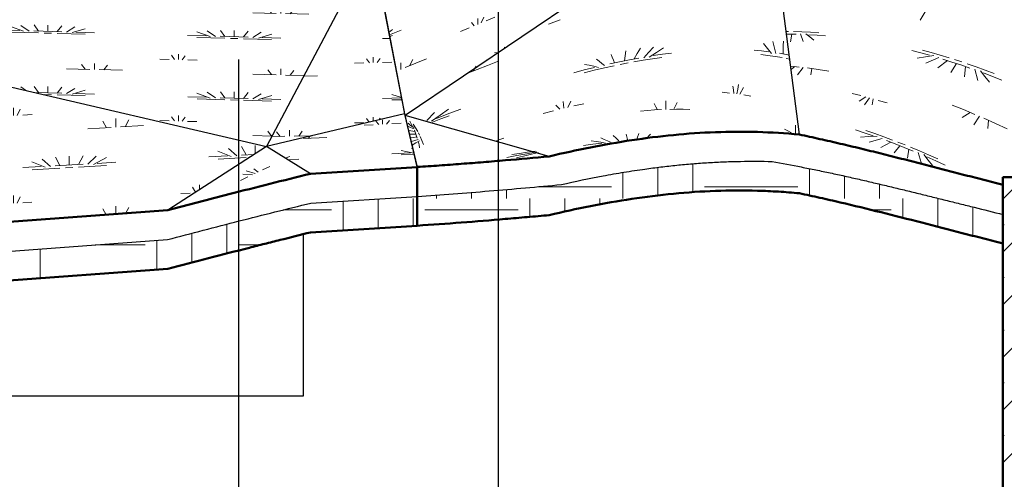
# Model space of a CAD drawing. Extents: x -805 to 3526, y -961 to 1039.
# Tile 140 of 256: x 313.87 to 317.22, y 31.85 to 33.41. Entities that reach past the tile are written whole.
import ezdxf

# ---------------------------------------------------------------- set-up
doc = ezdxf.new("R2010")
doc.units = 0
doc.linetypes.add('_Ebene_', pattern=[4, 2, -1, 0, -1])
doc.linetypes.add('AUSGEZOGEN', pattern=[2, 1, 1])
doc.layers.get('0').update_dxf_attribs({"color": 251})
for name, color, linetype, lineweight in [('P-HP-Dorsten 2022 - Ansicht$0$VE22-087 - Bf_Dorsten-Hervest ModellRevit2021_rvt-1-Schnitt 8$0$A-FLOR', 192, 'Continuous', 9), ('P-HP-Dorsten 2022 - Ansicht$0$VE22-087 - Bf_Dorsten-Hervest ModellRevit2021_rvt-1-Schnitt 8$0$A-FLOR-FNSH', 192, 'Continuous', 35), ('P-HP-Dorsten 2022 - Ansicht$0$VE22-087 - Bf_Dorsten-Hervest ModellRevit2021_rvt-1-Schnitt 8$0$A-FLOR-MCUT', 51, 'Continuous', 9), ('P-HP-Dorsten 2022 - Ansicht$0$VE22-087 - Bf_Dorsten-Hervest ModellRevit2021_rvt-1-Schnitt 8$0$A-FLOR-PATT', 8, 'Continuous', 35), ('P-HP-Dorsten 2022 - Ansicht$0$VE22-087 - Bf_Dorsten-Hervest ModellRevit2021_rvt-1-Schnitt 8$0$A-WALL', 113, 'Continuous', 9), ('P-HP-Dorsten 2022 - Ansicht$0$VE22-087 - Bf_Dorsten-Hervest ModellRevit2021_rvt-1-Schnitt 8$0$A-WALL-PATT', 111, 'Continuous', 35), ('TTK-B-Bestand', 252, 'Continuous', 35), ('TTK-P-Treppe oben', 12, 'Continuous', 25), ('TTK-P-Treppe unten', 12, 'Continuous', 25)]:
    doc.layers.add(name, color=color, linetype=linetype, lineweight=lineweight)
for name, color, linetype in [('TTK-P-Bahnsteig', 12, 'Continuous'), ('TTK-P-TEXT', 12, 'AUSGEZOGEN'), ('TTK-P-Verm-ProVI', 112, 'Continuous')]:
    doc.layers.add(name, color=color, linetype=linetype)
doc.styles.add('AKG DIN 6776', font='AKG_DIN67.TTF')
doc.dimstyles.new('TTK$6', dxfattribs={"dimtxt": 2.5, "dimasz": 2.5, "dimexe": 3.5, "dimexo": 0.1, "dimgap": 1, "dimtad": 1, "dimzin": 0, "dimtxsty": 'AKG DIN 6776', "dimblk": 'OBLIQUE', "dimcen": -0.09, "dimdle": 3, "dimse1": 1, "dimse2": 1, "dimclrd": 256, "dimclre": 256, "dimclrt": 256, "dimadec": 3, "dimazin": 0, "dimtfac": 1, "dimtofl": 0, "dimtmove": 0, "dimatfit": 3, "dimldrblk": 'OBLIQUE', "dimfxl": 7, "dimfxlon": 1, "dimtolj": 1, "dimtzin": 0, "dimlwd": -1, "dimlwe": -1, "dimarcsym": 0})
pattern_1 = [(0, (306.03982, 33.47778), (0.3175, 0.3175), [0.3175, -0.3175]), (0, (306.03982, 33.59685), (0.3175, 0.3175), [0.3175, -0.3175]), (0, (306.03982, 33.7159), (0.3175, 0.3175), [0.3175, -0.3175]), (90, (306.0795, 33.7556), (-0.3175, 0.3175), [0.3175, -0.3175]), (90, (306.19857, 33.7556), (-0.3175, 0.3175), [0.3175, -0.3175]), (90, (306.31764, 33.7556), (-0.3175, 0.3175), [0.3175, -0.3175])]

# ---------------------------------------------------------------- blocks, each defined once
blk = doc.blocks.new('*D549')
at = {"layer": 'DEFPOINTS', "color": 0}
for p in [(1594.653, 36.7397), (1594.3062, 36.5752), (8.2233, 0)]:
    blk.add_point(p, dxfattribs=at)
at = {"layer": 'TTK-B-Bestand', "insert": (1594.1093, 36.9835), "char_height": 0.25, "attachment_point": 5, "style": 'AKG DIN 6776'}
blk.add_mtext('\\A1;36,588', dxfattribs=at)
blk = doc.blocks.new('_OBLIQUE')
at = {"color": 0, "linetype": 'ByBlock'}
blk.add_line((-0.5, -0.5), (0.5, 0.5), dxfattribs=at)
blk = doc.blocks.new('*D548')
at = {"layer": 'DEFPOINTS', "color": 0}
for p in [(1585.5366, 36.7706), (1585.0459, 36.614), (-0.8681, 0.0309)]:
    blk.add_point(p, dxfattribs=at)
at = {"layer": 'TTK-B-Bestand', "insert": (1585.0178, 37.0144), "char_height": 0.25, "attachment_point": 5, "style": 'AKG DIN 6776'}
blk.add_mtext('\\A1;36,621', dxfattribs=at)
blk = doc.blocks.new('*D547')
at = {"layer": 'DEFPOINTS', "color": 0}
for p in [(1244.5951, 35.6713), (1244.1853, 35.5313), (0, 0)]:
    blk.add_point(p, dxfattribs=at)
at = {"layer": 'TTK-P-Treppe unten', "insert": (1244.1389, 35.9152), "char_height": 0.25, "attachment_point": 5, "style": 'AKG DIN 6776', "bg_fill": 3, "box_fill_scale": 1.1, "bg_fill_color": 256, "bg_fill_true_color": 13158600, "bg_fill_transparency": 0}
blk.add_mtext('\\A1;35,53', dxfattribs=at)
blk = doc.blocks.new('*D546')
at = {"layer": 'DEFPOINTS', "color": 0}
for p in [(1248.9571, 37.4519), (1249.0816, 37.3335), (0, 0)]:
    blk.add_point(p, dxfattribs=at)
at = {"layer": 'TTK-P-Treppe unten', "insert": (1249.4133, 37.6958), "char_height": 0.25, "attachment_point": 5, "style": 'AKG DIN 6776'}
blk.add_mtext('\\A1;37,33', dxfattribs=at)
blk = doc.blocks.new('*D545')
at = {"layer": 'DEFPOINTS', "color": 0}
for p in [(1259.6018, 37.4765), (1259.6991, 37.3874), (0.198, 0.0396)]:
    blk.add_point(p, dxfattribs=at)
at = {"layer": 'TTK-P-Treppe unten', "insert": (1259.1455, 37.7204), "char_height": 0.25, "attachment_point": 5, "style": 'AKG DIN 6776'}
blk.add_mtext('\\A1;37,35', dxfattribs=at)
blk = doc.blocks.new('*D543')
at = {"layer": 'DEFPOINTS', "color": 0}
for p in [(859.6449, 36.5698), (860.128, 36.5698), (-0.7156, 0.0247)]:
    blk.add_point(p, dxfattribs=at)
at = {"layer": 'TTK-P-TEXT', "insert": (860.5843, 36.8136), "char_height": 0.25, "attachment_point": 5, "style": 'AKG DIN 6776'}
blk.add_mtext('\\A1;36,55', dxfattribs=at)
blk = doc.blocks.new('*D541')
at = {"layer": 'DEFPOINTS', "color": 0}
for p in [(868.7985, 36.6417), (869.2816, 36.6417), (8.438, 0.0966)]:
    blk.add_point(p, dxfattribs=at)
at = {"layer": 'TTK-B-Bestand', "insert": (869.7378, 36.8855), "char_height": 0.25, "attachment_point": 5, "style": 'AKG DIN 6776'}
blk.add_mtext('\\A1;36,55', dxfattribs=at)
blk = doc.blocks.new('*D540')
at = {"layer": 'DEFPOINTS', "color": 0}
for p in [(1239.4124, 37.4656), (1239.2481, 37.3256), (-4.9372, 1.7943)]:
    blk.add_point(p, dxfattribs=at)
at = {"layer": 'TTK-P-Treppe unten', "insert": (1238.8681, 37.7095), "char_height": 0.25, "attachment_point": 5, "style": 'AKG DIN 6776', "bg_fill": 3, "box_fill_scale": 1.1, "bg_fill_color": 256, "bg_fill_true_color": 13158600, "bg_fill_transparency": 0}
blk.add_mtext('\\A1;37,329', dxfattribs=at)
blk = doc.blocks.new('*D538')
at = {"layer": 'DEFPOINTS', "color": 0}
for p in [(1076.6395, 36.011), (1076.7895, 35.997), (0, 0)]:
    blk.add_point(p, dxfattribs=at)
at = {"layer": 'TTK-P-Treppe oben', "insert": (1076.1833, 36.2548), "char_height": 0.25, "attachment_point": 5, "style": 'AKG DIN 6776'}
blk.add_mtext('\\A1;36,00', dxfattribs=at)

msp = doc.modelspace()

# ---------------------------------------------------------------- dimensions: what is measured, and where the dimension line sits
at = {"layer": 'TTK-B-Bestand', "color": 251}
for feature_location, offset, origin, text, picture, middle in [((1585.0459, 36.614), (0.4461, 0.1576), (-0.8681, 0.0309), '36,621', '*D548', (1585.0178, 37.0144)), ((1594.3062, 36.5752), (0.2947, 0.1656), (8.2233, 0), '36,588', '*D549', (1594.1093, 36.9835))]:
    dim = msp.add_ordinate_dim(feature_location=feature_location, offset=offset, dtype=0, origin=origin, text=text, dimstyle='TTK$6', override={"dimscale": 0, "dimdec": 3, "dimtmove": 1, "dimfxlon": 0}, dxfattribs=at)
    dim.commit()
    dim.dimension.update_dxf_attribs({"geometry": picture, "text_midpoint": middle})

# ---------------------------------------------------------------- next in the draw order: dimensions: what is measured, and where the dimension line sits
at = {"layer": 'TTK-P-Treppe unten', "color": 251}
dim = msp.add_ordinate_dim(feature_location=(1244.1853, 35.5313), offset=(0.4098, 0.14), dtype=0, origin=(0, 0), dimstyle='TTK$6', override={"dimscale": 0, "dimtfill": 1}, dxfattribs=at)
dim.commit()
dim.dimension.update_dxf_attribs({"geometry": '*D547', "text_midpoint": (1244.1389, 35.9152)})

# ---------------------------------------------------------------- next in the draw order: hatches: boundary and pattern name
at = {"layer": 'P-HP-Dorsten 2022 - Ansicht$0$VE22-087 - Bf_Dorsten-Hervest ModellRevit2021_rvt-1-Schnitt 8$0$A-FLOR-PATT', "lineweight": 9}
h = msp.add_hatch(dxfattribs=at)
h.set_pattern_fill('FP_86', color=251, scale=0.001, style=0, pattern_type=2)
h.set_pattern_definition([(22.6, (307.9423, 29.91608), (0.580223, 0.464851), [0.094272, -0.018854, 0.025139, -0.018854, -0.471362]), (22.6, (307.9423, 29.91608), (0.580223, 0.464851), [-0.157121, 0.094272, -0.37709]), (22.6, (307.9133, 29.9107), (0.580223, 0.464851), [0.062848, -0.047136, 0.094272, -0.047136, -0.37709]), (22.6, (307.9133, 29.9107), (0.580223, 0.464851), [-0.251393, 0.062848, -0.314242]), (22.6, (308.11638, 30.08457), (0.580223, 0.464851), [0.07856, -0.031424, 0.07856, -0.439938]), (22.6, (307.82627, 30.00847), (0.580223, 0.464851), [0.031424, -0.062848, 0.031424, -0.502787]), (90, (307.8843, 30.0326), (-0.58022, -0.018197), [0.0201, -0.203228]), (90, (308.05835, 29.9711), (-0.58022, -0.018197), [0.022333, -0.200995]), (90, (308.2034, 30.1208), (-0.58022, -0.018197), [0.022333, -0.200995]), (38.7, (308.13378, 30.00025), (2e-06, 0.2233284), [0.052571, -0.690897]), (181.796, (307.98292, 29.93745), (-0.5802225, -0.2415214), [0.041048, -0.539458]), (49.865, (308.11638, 29.99412), (-2e-07, 0.2233275), [0.040255, -0.859883]), (62.92, (308.08736, 29.98316), (5e-07, 0.2233278), [0.030913, -1.24365]), (62.92, (308.23242, 30.13287), (5e-07, 0.2233278), [0.02473, -1.249833]), (62.92, (307.89589, 30.03745), (5e-07, 0.2233278), [0.021639, -1.252924]), (131.676, (308.02934, 29.95901), (-2.3e-06, 0.223328), [0.021164, -0.851465]), (131.676, (308.1744, 30.10872), (-2.3e-06, 0.223328), [0.016931, -0.855698]), (131.676, (307.87268, 30.0278), (-2.3e-06, 0.223328), [0.014815, -0.857814]), (160.53, (308.00033, 29.94582), (-2e-06, 0.2233284), [0.027522, -0.587892])])
h.paths.add_polyline_path([(315.1801, 33.0861), (316.4097, 33.9151), (315.0655, 33.686), (315.1048, 33.4801)])
h = msp.add_hatch(dxfattribs=at)
h.set_pattern_fill('FP_118', color=251, scale=0.001, style=0, pattern_type=2)
h.set_pattern_definition([(358.349, (306.22034, 33.17044), (0.634704, 0.1909536), [0.095245, -0.019049, 0.025399, -0.495275]), (358.349, (306.22034, 33.17044), (0.634704, 0.1909536), [-0.139693, -0.019049, 0.095245, -0.380981]), (358.349, (306.1886, 33.17763), (0.634704, 0.1909536), [0.063497, -0.047623, 0.095245, -0.428603]), (358.349, (306.1886, 33.17763), (0.634704, 0.1909536), [-0.206365, -0.047623, 0.063497, -0.317484]), (358.349, (306.41075, 33.25493), (0.634704, 0.1909536), [0.079371, -0.031748, 0.079371, -0.444478]), (358.349, (306.0934, 33.30593), (0.634704, 0.1909536), [0.031748, -0.063497, 0.031748, -0.507974]), (90, (306.1569, 33.3041), (-0.634704, 0.22754), [0.018832, -0.190416]), (90, (306.3473, 33.17306), (-0.634704, 0.22754), [0.020925, -0.188323]), (90, (306.50596, 33.2522), (-0.634704, 0.22754), [0.020925, -0.188323]), (16.744, (306.4298, 33.1686), (5e-07, 0.209248), [0.046868, -0.61594]), (160.277, (306.26477, 33.17335), (-0.6347044, 0.018296), [0.047677, -0.626581]), (32.233, (306.41075, 33.17019), (-2e-07, 0.209248), [0.033556, -0.716785]), (52.215, (306.37902, 33.17215), (3e-07, 0.2092479), [0.025125, -1.010789]), (52.215, (306.53769, 33.25127), (3e-07, 0.2092479), [0.0201, -1.015814]), (52.215, (306.16956, 33.30373), (3e-07, 0.2092479), [0.017587, -1.018326]), (126.579, (306.31554, 33.17398), (-4e-07, 0.2092481), [0.025832, -1.039233]), (126.579, (306.47422, 33.2531), (-4e-07, 0.2092481), [0.020665, -1.044399]), (126.579, (306.14417, 33.30446), (-4e-07, 0.2092481), [0.018082, -1.046982]), (145.465, (306.28381, 33.17384), (1e-06, 0.209248), [0.034457, -0.73602])])
h.paths.add_polyline_path([(314.7081, 32.9796), (315.0676, 33.6618), (312.7593, 33.4342), (314.6223, 32.9996)])
h = msp.add_hatch(dxfattribs=at)
h.set_pattern_fill('FP_107', color=251, scale=0.001, style=0, pattern_type=2)
h.set_pattern_definition([(1.196, (306.24744, 32.74882), (0.634847, 0.217101), [0.095248, -0.01905, 0.025399, -0.01905, -0.476238]), (1.196, (306.24744, 32.74882), (0.634847, 0.217101), [-0.158746, 0.095248, -0.38099]), (1.196, (306.2157, 32.75427), (0.634847, 0.217101), [0.063498, -0.047624, 0.095248, -0.047624, -0.38099]), (1.196, (306.2157, 32.75427), (0.634847, 0.217101), [-0.253994, 0.063498, -0.317492]), (1.196, (306.4379, 32.84045), (0.634847, 0.217101), [0.079373, -0.031749, 0.079373, -0.444489]), (1.196, (306.12047, 32.8746), (0.634847, 0.217101), [0.031749, -0.063498, 0.031749, -0.507987]), (90, (306.18395, 32.8759), (-0.634846, 0.19059), [0.018346, -0.185501]), (90, (306.3744, 32.7576), (-0.634846, 0.19059), [0.020385, -0.183462]), (90, (306.5331, 32.84244), (-0.634846, 0.19059), [0.020385, -0.183462]), (18.88, (306.45694, 32.75727), (-1.3e-06, 0.203847), [0.047443, -0.623499]), (163.289, (306.29188, 32.75382), (-0.634846, -0.0132523), [0.04687, -0.615968]), (33.547, (306.43789, 32.75789), (1.2e-06, 0.203847), [0.034066, -0.727662]), (52.543, (306.40615, 32.75825), (1.4e-06, 0.2038475), [0.025318, -1.018561]), (52.543, (306.56486, 32.8431), (1.4e-06, 0.2038475), [0.020254, -1.023625]), (52.543, (306.19665, 32.87618), (1.4e-06, 0.2038475), [0.017722, -1.026156]), (128.36, (306.34266, 32.75692), (-5e-07, 0.2038467), [0.02481, -0.998148]), (128.36, (306.50137, 32.84177), (-5e-07, 0.2038467), [0.019848, -1.00311]), (128.36, (306.17125, 32.87565), (-5e-07, 0.2038467), [0.017367, -1.005591]), (148.147, (306.31092, 32.75524), (-7e-07, 0.2038467), [0.033425, -0.713977])])
h.paths.add_polyline_path([(314.7081, 32.9796), (315.1787, 33.0918), (315.0676, 33.6618), (314.7672, 33.0918)])
h = msp.add_hatch(dxfattribs=at)
h.set_pattern_fill('FP_117', color=251, scale=0.001, style=0, pattern_type=2)
h.set_pattern_definition([(3.281, (306.30573, 32.46465), (0.633663, 0.335), [0.095206, -0.019041, 0.025388, -0.49507]), (3.281, (306.30573, 32.46465), (0.633663, 0.335), [-0.139635, -0.019041, 0.095206, -0.380823]), (3.281, (306.27405, 32.4718), (0.633663, 0.335), [0.06347, -0.047603, 0.095206, -0.047603, -0.380823]), (3.281, (306.27405, 32.4718), (0.633663, 0.335), [-0.253882, 0.06347, -0.317352]), (3.281, (306.49583, 32.60398), (0.633663, 0.335), [0.079338, -0.031735, 0.079338, -0.444293]), (3.281, (306.179, 32.64555), (0.633663, 0.335), [0.031735, -0.06347, 0.031735, -0.507764]), (90, (306.24237, 32.6492), (-0.633665, 0.26235), [0.02688, -0.271793]), (90, (306.43247, 32.4809), (-0.633665, 0.26235), [0.029867, -0.268806]), (90, (306.5909, 32.6094), (-0.633665, 0.26235), [0.029867, -0.268806]), (27.864, (306.51484, 32.4826), (-1e-06, 0.298673), [0.050683, -0.666082]), (157.509, (306.3501, 32.47317), (-0.633665, -0.036318), [0.048495, -0.637332]), (45, (306.49583, 32.48302), (7e-07, 0.2986727), [0.040077, -0.856063]), (62.763, (306.46415, 32.4827), (-8e-07, 0.298673), [0.03358, -1.350952]), (62.763, (306.62257, 32.61124), (-8e-07, 0.298673), [0.026864, -1.357668]), (62.763, (306.25504, 32.64991), (-8e-07, 0.298673), [0.023506, -1.361026]), (118.68, (306.40078, 32.47906), (5e-07, 0.2986734), [0.032023, -1.288338]), (118.68, (306.5592, 32.60761), (5e-07, 0.2986734), [0.025619, -1.294743]), (118.68, (306.2297, 32.64846), (5e-07, 0.2986734), [0.022416, -1.297945]), (138.479, (306.3691, 32.47575), (2.4e-06, 0.298673), [0.03785, -0.808483])])
h.paths.add_polyline_path([(313.1984, 32.6765), (314.3723, 32.7629), (314.7081, 32.9796), (312.7593, 33.4342), (313.1437, 32.771)])
h = msp.add_hatch(dxfattribs=at)
h.set_pattern_fill('FP_30', color=251, scale=0.001, style=0, pattern_type=2)
h.set_pattern_definition(pattern_1)
h.paths.add_polyline_path([(317.216, 32.6496), (317.216, 32.7485), (316.8246, 32.8451), (316.6282, 32.89), (316.4305, 32.9289), (316.2795, 32.9282), (316.1411, 32.9198), (315.9857, 32.9015), (315.8543, 32.8799), (315.7125, 32.8505), (315.4672, 32.8286), (315.222, 32.8102), (315.222, 32.7103), (315.3716, 32.7209), (315.5214, 32.733), (315.6714, 32.7463), (315.7412, 32.7623), (315.8112, 32.7769), (315.8816, 32.79), (315.9523, 32.8015), (316.0232, 32.8113), (316.0953, 32.8192), (316.1657, 32.825), (316.2371, 32.8288), (316.3087, 32.8303), (316.3802, 32.8295), (316.4517, 32.8262), (316.5228, 32.8206), (316.5926, 32.8055), (316.6622, 32.7896), (316.8009, 32.756), (316.9393, 32.7208), (317.1467, 32.6673)])
h = msp.add_hatch(dxfattribs=at)
h.set_pattern_fill('FP_30', color=251, scale=0.001, style=0, pattern_type=2)
h.set_pattern_definition(pattern_1)
h.paths.add_polyline_path([(306.7742, 30.7268), (307.285, 30.7289), (308.2883, 31.2505), (309.3384, 31.6709), (311.268, 32.4124), (311.3181, 32.4288), (313.1984, 32.4765), (314.3723, 32.5629), (314.5806, 32.6173), (314.7893, 32.6702), (314.8588, 32.6874), (315.222, 32.7092), (315.222, 32.8092), (314.8595, 32.7874), (314.6153, 32.7263), (314.3715, 32.6628), (313.1984, 32.5765), (311.3181, 32.5288), (311.268, 32.5124), (309.3384, 31.7709), (308.2883, 31.3505), (307.285, 30.8289), (306.7742, 30.8268), (306.7742, 30.7314)])
at = {"layer": 'P-HP-Dorsten 2022 - Ansicht$0$VE22-087 - Bf_Dorsten-Hervest ModellRevit2021_rvt-1-Schnitt 8$0$A-WALL-PATT', "lineweight": 9}
h = msp.add_hatch(dxfattribs=at)
h.set_pattern_fill('FP_2', color=251, scale=0.001, style=0, pattern_type=2)
h.set_pattern_definition([(45, (306.03982, 33.47778), (-0.0898026, 0.0898026), []), (45, (306.12962, 33.47778), (-0.0898026, 0.0898026), [0.0635, -0.0635])])
h.paths.add_polyline_path([(317.216, 30.6753), (318.3937, 30.6753), (318.3937, 32.8753), (317.216, 32.8753), (317.216, 31.7441)])

# ---------------------------------------------------------------- next in the draw order: linework, layer by layer
at = {"layer": 'P-HP-Dorsten 2022 - Ansicht$0$VE22-087 - Bf_Dorsten-Hervest ModellRevit2021_rvt-1-Schnitt 8$0$A-FLOR', "color": 251, "lineweight": 25}
for p, q in [((316.4097, 33.9151), (315.1801, 33.0861)), ((316.5228, 33.0206), (316.4097, 33.9151)), ((315.0676, 33.6618), (314.7081, 32.9796)), ((315.1801, 33.0861), (315.0655, 33.686)), ((315.0676, 33.6618), (315.1787, 33.0918)), ((312.7593, 33.4342), (314.7081, 32.9796)), ((315.1787, 33.0918), (314.7081, 32.9796)), ((315.1787, 33.0918), (315.222, 32.9092)), ((315.6714, 32.9463), (315.1801, 33.0861)), ((315.222, 32.9103), (315.1801, 33.0861)), ((314.7081, 32.9796), (314.3723, 32.7629)), ((314.8588, 32.8874), (314.7081, 32.9796))]:
    msp.add_line(p, q, dxfattribs=at)
at = {"layer": 'P-HP-Dorsten 2022 - Ansicht$0$VE22-087 - Bf_Dorsten-Hervest ModellRevit2021_rvt-1-Schnitt 8$0$A-FLOR-FNSH', "color": 251, "lineweight": 50}
for p, q in [((315.222, 32.9092), (314.8588, 32.8874)), ((315.222, 32.9103), (315.222, 32.8102)), ((315.222, 32.8092), (315.222, 32.9092)), ((317.216, 32.7485), (317.216, 32.8496)), ((315.222, 32.8102), (315.222, 32.7103)), ((315.222, 32.7092), (315.222, 32.8092)), ((314.3723, 32.7629), (313.1984, 32.6765)), ((317.216, 32.6496), (317.216, 32.7485)), ((314.8588, 32.6874), (315.222, 32.7092)), ((313.1984, 32.4765), (314.3723, 32.5629))]:
    msp.add_line(p, q, dxfattribs=at)
for points, knots in [([(316.5228, 33.0206), (316.4753, 33.0252), (316.3802, 33.0311), (316.1893, 33.03), (315.9992, 33.0109), (315.8111, 32.9779), (315.7179, 32.9575), (315.6714, 32.9463)], [0, 0, 0, 0, 0.166667, 0.333333, 0.666667, 0.833333, 1, 1, 1, 1]), ([(315.6714, 32.9463), (315.6215, 32.9417), (315.5467, 32.9351), (315.4468, 32.9267), (315.3719, 32.9208), (315.2968, 32.9152), (315.2469, 32.9119), (315.222, 32.9103)], [0, 0, 0, 0, 0.333333, 0.5, 0.666667, 0.833333, 1, 1, 1, 1]), ([(314.8588, 32.8874), (314.8123, 32.876), (314.7196, 32.8529), (314.5922, 32.8204), (314.4765, 32.7904), (314.4071, 32.7721), (314.3723, 32.7629)], [0, 0, 0, 0, 0.285714, 0.571429, 0.785714, 1, 1, 1, 1]), ([(315.6714, 32.7463), (315.7178, 32.7575), (315.811, 32.7779), (315.9521, 32.8027), (316.0942, 32.8205), (316.2371, 32.8303), (316.3564, 32.8309), (316.4518, 32.8266), (316.4992, 32.8229), (316.5228, 32.8206)], [0, 0, 0, 0, 0.166667, 0.333333, 0.5, 0.666667, 0.833333, 0.916667, 1, 1, 1, 1]), ([(316.5228, 32.8206), (316.5461, 32.8157), (316.5926, 32.8057), (316.6854, 32.7844), (316.801, 32.7562), (316.9393, 32.7209), (317.0545, 32.691), (317.1467, 32.6673), (317.1929, 32.6555), (317.216, 32.6496)], [0, 0, 0, 0, 0.1, 0.2, 0.4, 0.6, 0.8, 0.9, 1, 1, 1, 1]), ([(315.222, 32.7103), (315.2718, 32.7135), (315.3716, 32.7206), (315.4965, 32.7308), (315.5962, 32.7395), (315.6463, 32.744), (315.6714, 32.7463)], [0, 0, 0, 0, 0.333333, 0.666667, 0.833333, 1, 1, 1, 1]), ([(314.3723, 32.5629), (314.4185, 32.5751), (314.5111, 32.5994), (314.6211, 32.6278), (314.7023, 32.6484), (314.7719, 32.6659), (314.824, 32.6789), (314.8588, 32.6874)], [0, 0, 0, 0, 0.285714, 0.571429, 0.678571, 0.785714, 1, 1, 1, 1])]:
    msp.add_open_spline(points, degree=3, knots=knots, dxfattribs=at)
msp.add_open_spline([(317.216, 32.8496), (317.1929, 32.8555), (317.1468, 32.8672), (317.0776, 32.8851), (317.0085, 32.903), (316.9393, 32.9208), (316.8702, 32.9386), (316.8009, 32.956), (316.7316, 32.9731), (316.6622, 32.9897), (316.5925, 33.0057), (316.5461, 33.0157), (316.5228, 33.0206)], degree=3, dxfattribs=at)
at = {"layer": 'P-HP-Dorsten 2022 - Ansicht$0$VE22-087 - Bf_Dorsten-Hervest ModellRevit2021_rvt-1-Schnitt 8$0$A-FLOR-MCUT', "color": 251, "lineweight": 25}
for p, q in [((314.8595, 32.7874), (315.222, 32.8092)), ((313.1984, 32.5765), (314.3715, 32.6628))]:
    msp.add_line(p, q, dxfattribs=at)
for points, knots in [([(315.7125, 32.8505), (315.7596, 32.8613), (315.8305, 32.876), (315.9256, 32.8927), (315.9912, 32.9027), (316.0511, 32.9105), (316.1051, 32.9166), (316.1592, 32.9215), (316.2134, 32.9254), (316.2676, 32.9282), (316.34, 32.9301), (316.3943, 32.9299), (316.4305, 32.9289)], [0, 0, 0, 0, 0.2, 0.3, 0.4, 0.475, 0.55, 0.625, 0.7, 0.775, 0.85, 1, 1, 1, 1]), ([(316.4305, 32.9289), (316.4636, 32.9229), (316.5131, 32.9136), (316.5789, 32.9004), (316.6282, 32.8901), (316.6774, 32.8794), (316.7265, 32.8682), (316.7756, 32.8568), (316.8246, 32.8452), (316.8736, 32.8334), (316.9226, 32.8214), (316.9715, 32.8092), (317.0204, 32.7971), (317.0693, 32.785), (317.1345, 32.7688), (317.1834, 32.7566), (317.216, 32.7485)], [0, 0, 0, 0, 0.125, 0.1875, 0.25, 0.3125, 0.375, 0.4375, 0.5, 0.5625, 0.625, 0.6875, 0.75, 0.8125, 0.875, 1, 1, 1, 1])]:
    msp.add_open_spline(points, degree=3, knots=knots, dxfattribs=at)
for points in [[(315.222, 32.8102), (315.3037, 32.8157), (315.4672, 32.828), (315.6307, 32.8426), (315.7125, 32.8505)], [(314.3715, 32.6628), (314.4527, 32.6843), (314.6153, 32.7266), (314.778, 32.7674), (314.8595, 32.7874)]]:
    msp.add_open_spline(points, degree=3, dxfattribs=at)
at = {"layer": 'P-HP-Dorsten 2022 - Ansicht$0$VE22-087 - Bf_Dorsten-Hervest ModellRevit2021_rvt-1-Schnitt 8$0$A-FLOR-PATT', "color": 251, "lineweight": 9}
for p, q in [((316.9513, 33.4389), (316.9346, 33.41)), ((315.6685, 33.3971), (315.7083, 33.411)), ((316.4791, 33.3713), (316.486, 33.3713)), ((316.4801, 33.3631), (316.5117, 33.3626)), ((316.4974, 33.3629), (316.4929, 33.3362)), ((316.5031, 33.3712), (316.5316, 33.3705)), ((316.5269, 33.3636), (316.5356, 33.3379)), ((316.5316, 33.3705), (316.5602, 33.3693)), ((316.545, 33.3643), (316.5586, 33.3534)), ((316.5546, 33.3609), (316.5833, 33.3592)), ((316.5602, 33.3693), (316.589, 33.3676)), ((316.5833, 33.3592), (316.6121, 33.357)), ((316.4102, 33.3196), (316.4011, 33.3306)), ((316.4359, 33.3243), (316.4322, 33.3378)), ((316.4395, 33.3108), (316.4359, 33.3243)), ((316.4678, 33.3098), (316.4681, 33.3243)), ((316.4681, 33.3243), (316.4685, 33.3388)), ((316.5586, 33.3534), (316.5722, 33.3423)), ((315.8856, 33.284), (315.8815, 33.2935)), ((315.9297, 33.2888), (315.9323, 33.3058)), ((315.9605, 33.2784), (315.9709, 33.2964)), ((315.9709, 33.2964), (315.9816, 33.3147)), ((315.9927, 33.2825), (316.0095, 33.3004)), ((316.0095, 33.3004), (316.0267, 33.3185)), ((316.0117, 33.284), (316.0362, 33.2998)), ((316.025, 33.2895), (316.0564, 33.2942)), ((316.0362, 33.2998), (316.0607, 33.3157)), ((316.0564, 33.2942), (316.0874, 33.2983)), ((316.369, 33.3077), (316.3944, 33.3055)), ((316.3911, 33.2933), (316.4158, 33.2903)), ((316.3944, 33.3055), (316.4193, 33.3027)), ((316.4191, 33.3085), (316.4102, 33.3196)), ((316.4279, 33.2973), (316.4191, 33.3085)), ((316.443, 33.2973), (316.4395, 33.3108)), ((316.4557, 33.2975), (316.4723, 33.2946)), ((316.4675, 33.2954), (316.4678, 33.3098)), ((316.4723, 33.2946), (316.4887, 33.2914)), ((316.9062, 33.3069), (316.9363, 33.2991)), ((316.9363, 33.2991), (316.9664, 33.2908)), ((316.9419, 33.3082), (316.9721, 33.3)), ((316.9721, 33.3), (317.0024, 33.2912)), ((317.0024, 33.2912), (317.0327, 33.282)), ((315.4609, 33.2563), (315.4954, 33.2694)), ((315.8074, 33.2565), (315.7915, 33.2598)), ((315.8412, 33.2704), (315.8319, 33.2775)), ((315.8505, 33.2632), (315.8412, 33.2704)), ((315.8597, 33.2559), (315.8505, 33.2632)), ((315.877, 33.2614), (315.9108, 33.2686)), ((315.8897, 33.2745), (315.8856, 33.284)), ((315.8939, 33.2651), (315.8897, 33.2745)), ((315.9108, 33.2686), (315.944, 33.2753)), ((315.9129, 33.2595), (315.9394, 33.2647)), ((315.9275, 33.272), (315.9297, 33.2888)), ((315.944, 33.2753), (315.9768, 33.2814)), ((315.9591, 33.2684), (315.9915, 33.2741)), ((315.9915, 33.2741), (316.0233, 33.2792)), ((316.0233, 33.2792), (316.0547, 33.2837)), ((316.4158, 33.2903), (316.4401, 33.2868)), ((316.4401, 33.2868), (316.4638, 33.2828)), ((316.4778, 33.2801), (316.4905, 33.2774)), ((316.9523, 33.2857), (316.9243, 33.2809)), ((316.9804, 33.2904), (316.9523, 33.2857)), ((316.9976, 33.2835), (316.9536, 33.2643)), ((317.0271, 33.2727), (316.9939, 33.2476)), ((317.0119, 33.2774), (317.0423, 33.2678)), ((317.0576, 33.2629), (317.0387, 33.2321)), ((317.0423, 33.2678), (317.0729, 33.2578)), ((317.051, 33.2762), (317.0755, 33.2682)), ((317.0729, 33.2578), (317.1036, 33.2472)), ((317.0939, 33.262), (317.1247, 33.2512)), ((315.3907, 33.2289), (315.426, 33.2428)), ((315.4119, 33.2373), (315.422, 33.2541)), ((315.426, 33.2428), (315.4609, 33.2563)), ((315.7547, 33.2315), (315.7903, 33.2407)), ((315.7896, 33.2314), (315.8245, 33.24)), ((315.7903, 33.2407), (315.8253, 33.2494)), ((315.8233, 33.2531), (315.8074, 33.2565)), ((315.8389, 33.2496), (315.8233, 33.2531)), ((315.8245, 33.24), (315.8589, 33.2479)), ((315.8589, 33.2479), (315.8928, 33.2553)), ((316.4942, 33.2534), (316.5217, 33.2507)), ((316.5073, 33.2522), (316.4955, 33.2437)), ((316.5361, 33.2492), (316.517, 33.2238)), ((316.5505, 33.2475), (316.5867, 33.2427)), ((316.565, 33.2456), (316.5614, 33.2242)), ((316.5867, 33.2427), (316.6231, 33.2371)), ((317.0882, 33.2526), (317.0848, 33.2172)), ((317.1199, 33.2433), (317.1306, 33.2051)), ((317.1247, 33.2512), (317.1555, 33.24)), ((317.1394, 33.2382), (317.1546, 33.2188)), ((317.1499, 33.2304), (317.1809, 33.2186)), ((317.1555, 33.24), (317.1865, 33.2282)), ((316.3129, 33.1751), (316.316, 33.1913)), ((317.1546, 33.2188), (317.1699, 33.1992)), ((317.1809, 33.2186), (317.212, 33.2063)), ((316.2603, 33.1646), (316.2854, 33.1621)), ((316.2981, 33.1728), (316.2961, 33.1853)), ((316.3002, 33.1604), (316.2981, 33.1728)), ((316.31, 33.1591), (316.3129, 33.1751)), ((316.3197, 33.1578), (316.3326, 33.1809)), ((316.7022, 33.161), (316.7319, 33.1536)), ((315.7197, 33.1218), (315.7188, 33.1336)), ((315.7346, 33.1134), (315.7449, 33.1339)), ((315.7552, 33.1181), (315.789, 33.1254)), ((316.034, 33.1156), (316.0284, 33.1263)), ((316.0681, 33.1206), (316.0685, 33.1352)), ((316.1014, 33.1182), (316.1072, 33.1299)), ((316.3342, 33.1556), (316.3578, 33.1514)), ((316.7497, 33.1489), (316.7265, 33.134)), ((316.7616, 33.1456), (316.7442, 33.1223)), ((316.7736, 33.1423), (316.7706, 33.1217)), ((316.7915, 33.1372), (316.8215, 33.1282)), ((315.2549, 33.0684), (315.2802, 33.0954)), ((315.2871, 33.0757), (315.329, 33.0919)), ((315.2993, 33.0871), (315.328, 33.1077)), ((315.329, 33.0919), (315.3703, 33.1074)), ((315.6506, 33.0927), (315.686, 33.1017)), ((315.7001, 33.1141), (315.6933, 33.1213)), ((315.707, 33.1069), (315.7001, 33.1141)), ((315.7208, 33.1102), (315.7197, 33.1218)), ((315.9815, 33.1009), (316.006, 33.1029)), ((316.006, 33.1029), (316.0301, 33.1045)), ((316.0301, 33.1045), (316.0539, 33.1057)), ((316.0397, 33.105), (316.034, 33.1156)), ((316.068, 33.1062), (316.0681, 33.1206)), ((316.0819, 33.1066), (316.1049, 33.1069)), ((316.0958, 33.1068), (316.1014, 33.1182)), ((316.1049, 33.1069), (316.1276, 33.1068)), ((316.1276, 33.1068), (316.1499, 33.1063)), ((317.0428, 33.1207), (317.0814, 33.1055)), ((317.1047, 33.096), (317.0777, 33.0783)), ((317.0814, 33.1055), (317.1202, 33.0895)), ((315.1946, 33.0556), (315.1907, 33.0594)), ((315.1964, 33.0658), (315.2013, 33.0573)), ((315.2013, 33.0573), (315.2059, 33.0486)), ((315.2075, 33.0565), (315.2158, 33.044)), ((315.2706, 33.0667), (315.2993, 33.0871)), ((315.2742, 33.0629), (315.3021, 33.0737)), ((315.3021, 33.0737), (315.3299, 33.0843)), ((317.1358, 33.0829), (317.1166, 33.0536)), ((317.1515, 33.0761), (317.1907, 33.0587)), ((317.1671, 33.0693), (317.1643, 33.0408)), ((317.1907, 33.0587), (317.2301, 33.0405)), ((315.1941, 33.0467), (315.1896, 33.0493)), ((315.1994, 33.0335), (315.1931, 33.0349)), ((315.1993, 33.0443), (315.1941, 33.0467)), ((315.1992, 33.0519), (315.1946, 33.0556)), ((315.2043, 33.0484), (315.1992, 33.0519)), ((315.205, 33.042), (315.1993, 33.0443)), ((315.2063, 33.0322), (315.1994, 33.0335)), ((315.2101, 33.045), (315.2043, 33.0484)), ((315.2114, 33.0399), (315.205, 33.042)), ((315.2139, 33.0311), (315.2063, 33.0322)), ((315.212, 33.0355), (315.2174, 33.0221)), ((315.2158, 33.044), (315.2233, 33.0312)), ((315.2261, 33.026), (315.2296, 33.0191)), ((315.9701, 33.0085), (315.9759, 33.0238)), ((316.4718, 33.0387), (316.4839, 33.033)), ((316.4839, 33.033), (316.4959, 33.0271)), ((316.5094, 33.0395), (316.5092, 33.0531)), ((316.5096, 33.0258), (316.5094, 33.0395)), ((316.7138, 33.0364), (316.7438, 33.0267)), ((316.7438, 33.0267), (316.7739, 33.0165)), ((316.7496, 33.034), (316.7797, 33.0238)), ((316.7797, 33.0238), (316.8099, 33.0131)), ((315.2064, 33.0218), (315.1962, 33.0217)), ((315.2097, 33.0111), (315.1992, 33.0091)), ((315.2138, 33.0004), (315.2022, 32.9966)), ((315.2174, 32.9921), (315.205, 32.9851)), ((315.2174, 33.0221), (315.2064, 33.0218)), ((315.2205, 33.0131), (315.2097, 33.0111)), ((315.2254, 33.0041), (315.2138, 33.0004)), ((315.2174, 33.0221), (315.222, 33.0085)), ((315.2292, 32.9988), (315.2174, 32.9921)), ((315.2258, 32.9947), (315.2279, 32.9854)), ((315.2321, 33.0138), (315.2377, 33.0006)), ((315.2377, 33.0006), (315.2426, 32.987)), ((315.4928, 33.0009), (315.517, 33.008)), ((315.8306, 32.9971), (315.8142, 32.9998)), ((315.8196, 32.9878), (315.8502, 32.9917)), ((315.8467, 32.9942), (315.8306, 32.9971)), ((315.8628, 32.9911), (315.8467, 32.9942)), ((315.8582, 33.0043), (315.8471, 33.0093)), ((315.8692, 32.9992), (315.8582, 33.0043)), ((315.8802, 32.9942), (315.8692, 32.9992)), ((315.8987, 33.0079), (315.8891, 33.017)), ((315.9084, 32.999), (315.8987, 33.0079)), ((315.9352, 33.0126), (315.9329, 33.0217)), ((315.9377, 33.0037), (315.9352, 33.0126)), ((316.0078, 33.0137), (316.0161, 33.0223)), ((316.7596, 33.0135), (316.7315, 33.0123)), ((316.7879, 33.0147), (316.7596, 33.0135)), ((316.805, 33.0069), (316.7605, 32.995)), ((316.8344, 32.9945), (316.8006, 32.9764)), ((316.8099, 33.0131), (316.8403, 33.0019)), ((316.8192, 33.0002), (316.8496, 32.9887)), ((316.8586, 32.995), (316.883, 32.9854)), ((315.2279, 32.9854), (315.2296, 32.976)), ((315.5698, 32.9562), (315.5439, 32.9523)), ((315.5964, 32.9602), (315.5698, 32.9562)), ((315.6295, 32.9619), (315.5946, 32.9553)), ((315.6236, 32.9643), (315.5964, 32.9602)), ((315.6346, 32.9593), (315.5966, 32.9506)), ((315.6422, 32.9555), (315.6541, 32.9492)), ((315.7884, 32.9834), (315.8196, 32.9878)), ((316.8649, 32.9827), (316.8452, 32.9581)), ((316.8496, 32.9887), (316.8802, 32.9767)), ((316.8802, 32.9767), (316.9108, 32.9641)), ((316.8955, 32.9705), (316.8913, 32.9402)), ((316.9014, 32.978), (316.9321, 32.9653)), ((316.9272, 32.959), (316.937, 32.9253)), ((316.9321, 32.9653), (316.9629, 32.9521)), ((315.5605, 32.9488), (315.5272, 32.9425)), ((315.5966, 32.9506), (315.5592, 32.9419)), ((315.5946, 32.9553), (315.5605, 32.9488)), ((316.9467, 32.9523), (316.9614, 32.934)), ((316.957, 32.9444), (316.988, 32.9307)), ((316.9614, 32.934), (316.9763, 32.9153)), ((316.9629, 32.9521), (316.9939, 32.9384)), ((316.988, 32.9307), (317.0192, 32.9164)), ((314.6704, 32.8883), (314.6388, 32.8973)), ((314.6804, 32.8931), (314.6654, 32.9043)), ((314.6953, 32.9003), (314.7201, 32.9123)), ((314.62, 32.8637), (314.6453, 32.8761)), ((314.6603, 32.8834), (314.6277, 32.8858))]:
    msp.add_line(p, q, dxfattribs=at)
at = {"layer": 'P-HP-Dorsten 2022 - Ansicht$0$VE22-087 - Bf_Dorsten-Hervest ModellRevit2021_rvt-1-Schnitt 8$0$A-FLOR-PATT', "color": 251, "linetype": 'Continuous', "lineweight": 9}
for p, q in [((315.0913, 33.0552), (315.0805, 33.0662)), ((315.1039, 33.056), (315.1039, 33.0714)), ((315.1166, 33.0566), (315.1274, 33.0689)), ((315.1356, 33.0578), (315.1673, 33.0595)), ((315.0405, 33.0525), (315.0722, 33.0542)), ((314.8186, 33.0057), (314.8186, 33.0059)), ((314.8345, 33.0067), (314.9137, 33.0111)), ((314.8503, 33.0074), (314.8571, 33.0151)), ((315.1356, 32.9547), (315.199, 32.9582)), ((315.2106, 32.9573), (315.1669, 32.9668)), ((315.2075, 32.9704), (315.2024, 32.9729)), ((314.7718, 32.9406), (314.7874, 32.9457)), ((314.781, 32.935), (314.8186, 32.937)), ((315.1673, 32.9513), (315.2114, 32.9538))]:
    msp.add_line(p, q, dxfattribs=at)
at = {"layer": 'P-HP-Dorsten 2022 - Ansicht$0$VE22-087 - Bf_Dorsten-Hervest ModellRevit2021_rvt-1-Schnitt 8$0$A-WALL', "color": 251, "lineweight": 50}
for p, q in [((318.3937, 32.8753), (317.216, 32.8753)), ((317.216, 32.8753), (317.216, 30.6753))]:
    msp.add_line(p, q, dxfattribs=at)
at = {"layer": 'P-HP-Dorsten 2022 - Ansicht$0$VE22-087 - Bf_Dorsten-Hervest ModellRevit2021_rvt-1-Schnitt 8$0$A-WALL', "color": 251, "lineweight": 25}
for p, q in [((314.8348, 32.1311), (314.8348, 32.6815)), ((310.5359, 32.1311), (314.8348, 32.1311))]:
    msp.add_line(p, q, dxfattribs=at)
at = {"layer": 'TTK-P-Bahnsteig', "color": 251, "linetype": '_Ebene_'}
msp.add_line((314.6147, 31.2769), (314.6147, 44.5202), dxfattribs=at)

# ---------------------------------------------------------------- next in the draw order: dimensions: what is measured, and where the dimension line sits
at = {"layer": 'TTK-B-Bestand', "color": 251}
dim = msp.add_ordinate_dim(feature_location=(868.7985, 36.6417), offset=(0.4831, 0), dtype=0, origin=(8.438, 0.0966), dimstyle='TTK$6', override={"dimscale": 0, "dimfxlon": 0}, dxfattribs=at)
dim.commit()
dim.dimension.update_dxf_attribs({"geometry": '*D541', "text_midpoint": (869.7378, 36.8855)})
at = {"layer": 'TTK-P-TEXT', "color": 251}
dim = msp.add_ordinate_dim(feature_location=(859.6449, 36.5698), offset=(0.4831, 0), dtype=0, origin=(-0.7156, 0.0247), dimstyle='TTK$6', override={"dimscale": 0, "dimfxlon": 0}, dxfattribs=at)
dim.commit()
dim.dimension.update_dxf_attribs({"geometry": '*D543', "text_midpoint": (860.5843, 36.8136)})
at = {"layer": 'TTK-P-Treppe unten', "color": 251}
for feature_location, offset, origin, picture, middle in [((1259.6991, 37.3874), (-0.0973, 0.0891), (0.198, 0.0396), '*D545', (1259.1455, 37.7204)), ((1249.0816, 37.3335), (-0.1245, 0.1184), (0, 0), '*D546', (1249.4133, 37.6958))]:
    dim = msp.add_ordinate_dim(feature_location=feature_location, offset=offset, dtype=0, origin=origin, dimstyle='TTK$6', override={"dimscale": 0}, dxfattribs=at)
    dim.commit()
    dim.dimension.update_dxf_attribs({"geometry": picture, "text_midpoint": middle})

# ---------------------------------------------------------------- next in the draw order: dimensions: what is measured, and where the dimension line sits
dim = msp.add_ordinate_dim(feature_location=(1239.2481, 37.3256), offset=(0.1119, 0.1412), dtype=0, origin=(-4.9372, 1.7943), text='37,329', dimstyle='TTK$6', override={"dimscale": 0, "dimtfill": 1}, dxfattribs=at)
dim.commit()
dim.dimension.update_dxf_attribs({"geometry": '*D540', "text_midpoint": (1238.8681, 37.7095)})

# ---------------------------------------------------------------- next in the draw order: linework, layer by layer
at = {"layer": 'TTK-P-Bahnsteig', "color": 251}
msp.add_circle((473.7851, 39.1322), 1000, dxfattribs=at)
at = {"layer": 'TTK-P-Verm-ProVI', "color": 251}
msp.add_lwpolyline([(285.6323, 28.5732), (315.4988, 28.5732), (315.4988, 41.857), (285.6323, 41.857)], close=True, dxfattribs=at)

# ---------------------------------------------------------------- next in the draw order: dimensions: what is measured, and where the dimension line sits
at = {"layer": 'TTK-P-Treppe oben', "color": 251}
dim = msp.add_ordinate_dim(feature_location=(1076.7895, 35.997), offset=(-0.15, 0.014), dtype=0, origin=(0, 0), dimstyle='TTK$6', override={"dimscale": 0}, dxfattribs=at)
dim.commit()
dim.dimension.update_dxf_attribs({"geometry": '*D538', "text_midpoint": (1076.1833, 36.2548)})

doc.saveas('drawing.dxf')
